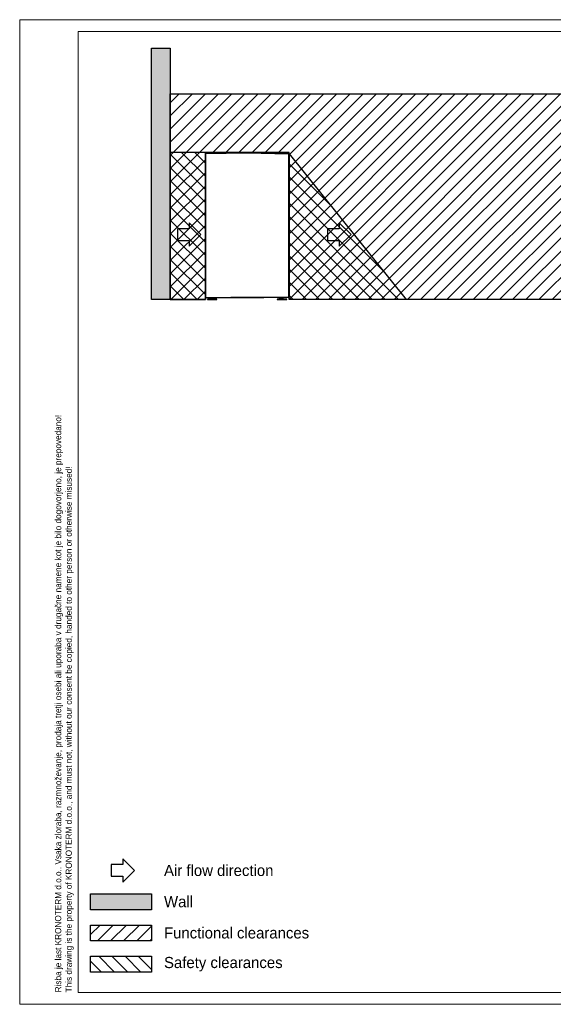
# Model space of a CAD drawing. Header units: millimetres. Extents: x 0 to 39025, y -31299 to 8400.
# Tile 129 of 256: x 0 to 4556, y -15649 to -7249. Entities that reach past the tile are written whole.
import ezdxf

# ---------------------------------------------------------------- set-up
doc = ezdxf.new("R2010")
doc.units = ezdxf.units.MM
for name, color, linetype in [('ANOTACIJE', 7, 'Continuous'), ('FORMAT', 7, 'Continuous'), ('ODMIKI funkcionalni', 253, 'Continuous'), ('ODMIKI varnostni', 252, 'Continuous'), ('SREDNJICE_IN_TOCKE', 252, 'Continuous')]:
    doc.layers.add(name, color=color, linetype=linetype)
doc.styles.add('SLDTEXTSTYLE0', font='Montserrat-Regular.ttf', dxfattribs={"bigfont": 'bigfont'})
doc.styles.add('SLDTEXTSTYLE2', font='arial.ttf', dxfattribs={"width": 0.948, "bigfont": 'bigfont'})
doc.styles.add('SLDTEXTSTYLE3', font='arial.ttf', dxfattribs={"width": 0.948})

# ---------------------------------------------------------------- blocks, each defined once
blk = doc.blocks.new('SW_NOTE_0_1')
at = {"layer": 'ANOTACIJE', "color": 0, "char_height": 2.64583, "attachment_point": 1, "rotation": 90}
for s, insert, style in [('Risba je last KRONOTERM d.o.o.. Vsaka zloraba, razmnoževanje, prodaja tretji osebi ali uporaba v drugačne namene kot je bilo dogovorjeno, je prepovedano!', (-3.41, 0), 'SLDTEXTSTYLE2'), ('This drawing is the property of KRONOTERM d.o.o., and must not, without our consent be copied, handed to other person or otherwise misused!', (1.12, 0), 'SLDTEXTSTYLE3')]:
    blk.add_mtext(s, dxfattribs=dict(at, insert=insert, style=style))
blk = doc.blocks.new('PUŠČICA')
at = {"ltscale": 10}
for p, q in [((0, 0), (-50, 50)), ((-50, 50), (-50, 25)), ((-100, 25), (-100, -25)), ((-50, 25), (-100, 25)), ((-50, -50), (0, 0)), ((-100, -25), (-50, -25)), ((-50, -25), (-50, -50))]:
    blk.add_line(p, q, dxfattribs=at)
blk = doc.blocks.new('*U64')
at = {"lineweight": 25}
for p, q in [((2, 558.3), (2, 17.6)), ((69.1, 12), (69.1, 2.5)), ((86.1, 12), (86.1, 2.5)), ((628.9, 14.3), (628.9, 2.5)), ((645.9, 14.3), (645.9, 2.5))]:
    blk.add_line(p, q, dxfattribs=at)
for points in [[(19.5, 0), (98.1, 0), (98.1, 2.5), (19.5, 2.5)], [(611.9, 0), (695.9, 0), (695.9, 2.5), (611.9, 2.5)]]:
    blk.add_lwpolyline(points, close=True, dxfattribs=at)
for points, knots in [([(2.9, 1247.8), (2.9, 1247.8), (2.3, 1247.7), (2.3, 1247.7), (2.3, 1247.7), (1.8, 1247.6), (1.8, 1247.6), (1.8, 1247.6), (1.3, 1247.3), (1.3, 1247.3), (1.3, 1247.3), (0.8, 1246.9), (0.8, 1246.9), (0.8, 1246.9), (0.5, 1246.5), (0.5, 1246.5), (0.5, 1246.5), (0.2, 1246), (0.2, 1246), (0.2, 1246), (0.1, 1245.4), (0.1, 1245.4), (0.1, 1245.4), (0, 1244.9), (0, 1244.9)], [0, 0, 0, 0, 1, 1, 1, 2, 2, 2, 3, 3, 3, 4, 4, 4, 5, 5, 5, 6, 6, 6, 7, 7, 7, 8, 8, 8, 8]), ([(2, 1242.6), (2, 1242.6), (1.3, 1242.7), (1.3, 1242.7), (1.3, 1242.7), (0.7, 1242.7), (0.7, 1242.7), (0.7, 1242.7), (0.3, 1242.8), (0.3, 1242.8), (0.3, 1242.8), (0, 1242.9), (0, 1242.9), (0, 1242.9), (0, 1243), (0, 1243), (0, 1243), (0.3, 1243.1), (0.3, 1243.1), (0.3, 1243.1), (0.8, 1243.2), (0.8, 1243.2), (0.8, 1243.2), (1.4, 1243.3), (1.4, 1243.3)], [0, 0, 0, 0, 1, 1, 1, 2, 2, 2, 3, 3, 3, 4, 4, 4, 5, 5, 5, 6, 6, 6, 7, 7, 7, 8, 8, 8, 8]), ([(2.9, 1246.8), (2.9, 1246.8), (2.5, 1246.8), (2.5, 1246.8), (2.5, 1246.8), (2.2, 1246.6), (2.2, 1246.6), (2.2, 1246.6), (1.8, 1246.5), (1.8, 1246.5), (1.8, 1246.5), (1.6, 1246.2), (1.6, 1246.2), (1.6, 1246.2), (1.3, 1245.9), (1.3, 1245.9), (1.3, 1245.9), (1.2, 1245.6), (1.2, 1245.6), (1.2, 1245.6), (1.1, 1245.3), (1.1, 1245.3), (1.1, 1245.3), (1, 1244.9), (1, 1244.9)], [0, 0, 0, 0, 1, 1, 1, 2, 2, 2, 3, 3, 3, 4, 4, 4, 5, 5, 5, 6, 6, 6, 7, 7, 7, 8, 8, 8, 8]), ([(2, 1242.6), (2, 1242.6), (1.7, 1242.7), (1.7, 1242.7), (1.7, 1242.7), (1.3, 1242.7), (1.3, 1242.7), (1.3, 1242.7), (1.1, 1242.8), (1.1, 1242.8), (1.1, 1242.8), (1, 1242.9), (1, 1242.9), (1, 1242.9), (1, 1243), (1, 1243), (1, 1243), (1.2, 1243.1), (1.2, 1243.1), (1.2, 1243.1), (1.4, 1243.2), (1.4, 1243.2), (1.4, 1243.2), (1.7, 1243.3), (1.7, 1243.3)], [0, 0, 0, 0, 1, 1, 1, 2, 2, 2, 3, 3, 3, 4, 4, 4, 5, 5, 5, 6, 6, 6, 7, 7, 7, 8, 8, 8, 8]), ([(1.1, 1244.8), (1.1, 1244.8), (1.2, 1245.2), (1.2, 1245.2), (1.2, 1245.2), (1.3, 1245.5), (1.3, 1245.5), (1.3, 1245.5), (1.4, 1245.8), (1.4, 1245.8), (1.4, 1245.8), (1.6, 1246.1), (1.6, 1246.1), (1.6, 1246.1), (1.9, 1246.3), (1.9, 1246.3), (1.9, 1246.3), (2.2, 1246.5), (2.2, 1246.5), (2.2, 1246.5), (2.5, 1246.6), (2.5, 1246.6), (2.5, 1246.6), (2.9, 1246.7), (2.9, 1246.7)], [0, 0, 0, 0, 1, 1, 1, 2, 2, 2, 3, 3, 3, 4, 4, 4, 5, 5, 5, 6, 6, 6, 7, 7, 7, 8, 8, 8, 8]), ([(1.6, 1244.6), (1.6, 1244.6), (1.7, 1244.4), (1.7, 1244.4), (1.7, 1244.4), (1.8, 1244), (1.8, 1244), (1.8, 1244), (1.9, 1243.3), (1.9, 1243.3), (1.9, 1243.3), (2, 1242.6), (2, 1242.6)], [0, 0, 0, 0, 1, 1, 1, 2, 2, 2, 3, 3, 3, 4, 4, 4, 4]), ([(1.7, 1243.6), (1.7, 1243.6), (1.7, 1243.5), (1.7, 1243.5), (1.7, 1243.5), (1.8, 1243.3), (1.8, 1243.3), (1.8, 1243.3), (1.9, 1243), (1.9, 1243), (1.9, 1243), (2, 1242.6), (2, 1242.6)], [0, 0, 0, 0, 1, 1, 1, 2, 2, 2, 3, 3, 3, 4, 4, 4, 4]), ([(2.1, 1244.8), (2.1, 1244.8), (2.1, 1245), (2.1, 1245), (2.1, 1245), (2.2, 1245.2), (2.2, 1245.2), (2.2, 1245.2), (2.3, 1245.3), (2.3, 1245.3), (2.3, 1245.3), (2.3, 1245.4), (2.3, 1245.4), (2.3, 1245.4), (2.5, 1245.5), (2.5, 1245.5), (2.5, 1245.5), (2.6, 1245.6), (2.6, 1245.6), (2.6, 1245.6), (2.8, 1245.6), (2.8, 1245.6), (2.8, 1245.6), (2.9, 1245.6), (2.9, 1245.6)], [0, 0, 0, 0, 1, 1, 1, 2, 2, 2, 3, 3, 3, 4, 4, 4, 5, 5, 5, 6, 6, 6, 7, 7, 7, 8, 8, 8, 8]), ([(2.9, 1247.8), (2.9, 1247.8), (2.9, 1247.7), (2.9, 1247.7), (2.9, 1247.7), (2.9, 1247.5), (2.9, 1247.5), (2.9, 1247.5), (2.9, 1247.2), (2.9, 1247.2), (2.9, 1247.2), (2.9, 1246.8), (2.9, 1246.8), (2.9, 1246.8), (2.9, 1246.3), (2.9, 1246.3), (2.9, 1246.3), (2.9, 1246), (2.9, 1246), (2.9, 1246), (2.9, 1245.8), (2.9, 1245.8), (2.9, 1245.8), (2.9, 1245.7), (2.9, 1245.7)], [0, 0, 0, 0, 1, 1, 1, 2, 2, 2, 3, 3, 3, 4, 4, 4, 5, 5, 5, 6, 6, 6, 7, 7, 7, 8, 8, 8, 8]), ([(68.2, 1246.3), (68.2, 1246.3), (68.2, 1246.5), (68.2, 1246.5), (68.2, 1246.5), (68.1, 1246.6), (68.1, 1246.6), (68.1, 1246.6), (68, 1246.8), (68, 1246.8), (68, 1246.8), (67.9, 1246.9), (67.9, 1246.9), (67.9, 1246.9), (67.8, 1247), (67.8, 1247), (67.8, 1247), (67.7, 1247), (67.7, 1247), (67.7, 1247), (67.5, 1247.1), (67.5, 1247.1), (67.5, 1247.1), (67.4, 1247.1), (67.4, 1247.1)], [0, 0, 0, 0, 1, 1, 1, 2, 2, 2, 3, 3, 3, 4, 4, 4, 5, 5, 5, 6, 6, 6, 7, 7, 7, 8, 8, 8, 8]), ([(69.2, 1246.5), (69.2, 1246.5), (69.1, 1246.8), (69.1, 1246.8), (69.1, 1246.8), (69, 1247.1), (69, 1247.1), (69, 1247.1), (69, 1247.1), (69, 1247.1)], [0, 0, 0, 0, 1, 1, 1, 2, 2, 2, 3, 3, 3, 3]), ([(74.2, 1246.5), (74.2, 1246.5), (74.2, 1246.8), (74.2, 1246.8), (74.2, 1246.8), (74.2, 1247), (74.2, 1247), (74.2, 1247), (74.2, 1247.2), (74.2, 1247.2), (74.2, 1247.2), (74.1, 1247.3), (74.1, 1247.3)], [0, 0, 0, 0, 1, 1, 1, 2, 2, 2, 3, 3, 3, 4, 4, 4, 4]), ([(356.5, 1253.4), (356.5, 1253.4), (356.5, 1253.5), (356.5, 1253.5), (356.5, 1253.5), (356.5, 1253.8), (356.5, 1253.8), (356.5, 1253.8), (356.5, 1254.1), (356.5, 1254.1), (356.5, 1254.1), (356.5, 1254.5), (356.5, 1254.5), (356.5, 1254.5), (356.5, 1254.9), (356.5, 1254.9), (356.5, 1254.9), (356.5, 1255.2), (356.5, 1255.2), (356.5, 1255.2), (356.5, 1255.5), (356.5, 1255.5), (356.5, 1255.5), (356.5, 1255.6), (356.5, 1255.6)], [0, 0, 0, 0, 1, 1, 1, 2, 2, 2, 3, 3, 3, 4, 4, 4, 5, 5, 5, 6, 6, 6, 7, 7, 7, 8, 8, 8, 8]), ([(356.5, 1253.4), (356.5, 1253.4), (356.5, 1253.4), (356.5, 1253.4), (356.5, 1253.4), (356.5, 1253.4), (356.5, 1253.4), (356.5, 1253.4), (356.5, 1253.3), (356.5, 1253.3), (356.5, 1253.3), (356.5, 1253.2), (356.5, 1253.2), (356.5, 1253.2), (356.5, 1253.1), (356.5, 1253.1), (356.5, 1253.1), (356.5, 1253), (356.5, 1253), (356.5, 1253), (356.5, 1252.8), (356.5, 1252.8), (356.5, 1252.8), (356.5, 1252.6), (356.5, 1252.6)], [0, 0, 0, 0, 1, 1, 1, 2, 2, 2, 3, 3, 3, 4, 4, 4, 5, 5, 5, 6, 6, 6, 7, 7, 7, 8, 8, 8, 8]), ([(357.4, 1250.4), (357.4, 1250.4), (357.4, 1250.8), (357.4, 1250.8), (357.4, 1250.8), (357.4, 1251.1), (357.4, 1251.1), (357.4, 1251.1), (357.4, 1251.5), (357.4, 1251.5), (357.4, 1251.5), (357.4, 1251.8), (357.4, 1251.8), (357.4, 1251.8), (357.4, 1252), (357.4, 1252), (357.4, 1252), (357.4, 1252.2), (357.4, 1252.2), (357.4, 1252.2), (357.4, 1252.3), (357.4, 1252.3), (357.4, 1252.3), (357.4, 1252.4), (357.4, 1252.4)], [0, 0, 0, 0, 1, 1, 1, 2, 2, 2, 3, 3, 3, 4, 4, 4, 5, 5, 5, 6, 6, 6, 7, 7, 7, 8, 8, 8, 8]), ([(357.5, 1255.6), (357.5, 1255.6), (357.5, 1255.6), (357.5, 1255.6), (357.5, 1255.6), (357.5, 1255.6), (357.5, 1255.6), (357.5, 1255.6), (357.5, 1255.6), (357.5, 1255.6), (357.5, 1255.6), (357.5, 1255.6), (357.5, 1255.6), (357.5, 1255.6), (357.5, 1255.6), (357.5, 1255.6), (357.5, 1255.6), (357.5, 1255.6), (357.5, 1255.6), (357.5, 1255.6), (357.5, 1255.6), (357.5, 1255.6), (357.5, 1255.6), (357.5, 1255.6), (357.5, 1255.6)], [0, 0, 0, 0, 1, 1, 1, 2, 2, 2, 3, 3, 3, 4, 4, 4, 5, 5, 5, 6, 6, 6, 7, 7, 7, 8, 8, 8, 8]), ([(357.5, 1254.6), (357.5, 1254.6), (357.5, 1254.6), (357.5, 1254.6), (357.5, 1254.6), (357.5, 1254.6), (357.5, 1254.6), (357.5, 1254.6), (357.5, 1254.6), (357.5, 1254.6), (357.5, 1254.6), (357.5, 1254.6), (357.5, 1254.6), (357.5, 1254.6), (357.5, 1254.6), (357.5, 1254.6)], [0, 0, 0, 0, 1, 1, 1, 2, 2, 2, 3, 3, 3, 4, 4, 4, 5, 5, 5, 5]), ([(357.6, 1252.4), (357.6, 1252.4), (357.6, 1252.3), (357.6, 1252.3), (357.6, 1252.3), (357.6, 1252.2), (357.6, 1252.2), (357.6, 1252.2), (357.6, 1252), (357.6, 1252), (357.6, 1252), (357.6, 1251.8), (357.6, 1251.8), (357.6, 1251.8), (357.6, 1251.5), (357.6, 1251.5), (357.6, 1251.5), (357.6, 1251.1), (357.6, 1251.1), (357.6, 1251.1), (357.6, 1250.8), (357.6, 1250.8), (357.6, 1250.8), (357.6, 1250.4), (357.6, 1250.4)], [0, 0, 0, 0, 1, 1, 1, 2, 2, 2, 3, 3, 3, 4, 4, 4, 5, 5, 5, 6, 6, 6, 7, 7, 7, 8, 8, 8, 8]), ([(358.5, 1255.6), (358.5, 1255.6), (358.5, 1255.5), (358.5, 1255.5), (358.5, 1255.5), (358.5, 1255.2), (358.5, 1255.2), (358.5, 1255.2), (358.5, 1254.9), (358.5, 1254.9), (358.5, 1254.9), (358.5, 1254.5), (358.5, 1254.5), (358.5, 1254.5), (358.5, 1254.1), (358.5, 1254.1), (358.5, 1254.1), (358.5, 1253.8), (358.5, 1253.8), (358.5, 1253.8), (358.5, 1253.5), (358.5, 1253.5), (358.5, 1253.5), (358.5, 1253.4), (358.5, 1253.4)], [0, 0, 0, 0, 1, 1, 1, 2, 2, 2, 3, 3, 3, 4, 4, 4, 5, 5, 5, 6, 6, 6, 7, 7, 7, 8, 8, 8, 8]), ([(358.5, 1252.6), (358.5, 1252.6), (358.5, 1252.8), (358.5, 1252.8), (358.5, 1252.8), (358.5, 1253), (358.5, 1253), (358.5, 1253), (358.5, 1253.1), (358.5, 1253.1), (358.5, 1253.1), (358.5, 1253.2), (358.5, 1253.2), (358.5, 1253.2), (358.5, 1253.3), (358.5, 1253.3), (358.5, 1253.3), (358.5, 1253.4), (358.5, 1253.4), (358.5, 1253.4), (358.5, 1253.4), (358.5, 1253.4), (358.5, 1253.4), (358.5, 1253.4), (358.5, 1253.4)], [0, 0, 0, 0, 1, 1, 1, 2, 2, 2, 3, 3, 3, 4, 4, 4, 5, 5, 5, 6, 6, 6, 7, 7, 7, 8, 8, 8, 8]), ([(640.9, 1247.3), (640.9, 1247.3), (640.8, 1247.2), (640.8, 1247.2), (640.8, 1247.2), (640.8, 1247), (640.8, 1247), (640.8, 1247), (640.8, 1246.8), (640.8, 1246.8), (640.8, 1246.8), (640.8, 1246.5), (640.8, 1246.5)], [0, 0, 0, 0, 1, 1, 1, 2, 2, 2, 3, 3, 3, 4, 4, 4, 4]), ([(645.8, 1246.5), (645.8, 1246.5), (645.9, 1246.8), (645.9, 1246.8), (645.9, 1246.8), (646, 1247.1), (646, 1247.1), (646, 1247.1), (646, 1247.1), (646, 1247.1)], [0, 0, 0, 0, 1, 1, 1, 2, 2, 2, 3, 3, 3, 3]), ([(646.8, 1246.3), (646.8, 1246.3), (646.8, 1246.5), (646.8, 1246.5), (646.8, 1246.5), (646.9, 1246.6), (646.9, 1246.6), (646.9, 1246.6), (647, 1246.8), (647, 1246.8), (647, 1246.8), (647.1, 1246.9), (647.1, 1246.9), (647.1, 1246.9), (647.2, 1247), (647.2, 1247), (647.2, 1247), (647.3, 1247), (647.3, 1247), (647.3, 1247), (647.5, 1247.1), (647.5, 1247.1), (647.5, 1247.1), (647.6, 1247.1), (647.6, 1247.1)], [0, 0, 0, 0, 1, 1, 1, 2, 2, 2, 3, 3, 3, 4, 4, 4, 5, 5, 5, 6, 6, 6, 7, 7, 7, 8, 8, 8, 8]), ([(712.1, 1245.7), (712.1, 1245.7), (712.1, 1245.8), (712.1, 1245.8), (712.1, 1245.8), (712.1, 1246), (712.1, 1246), (712.1, 1246), (712.1, 1246.3), (712.1, 1246.3), (712.1, 1246.3), (712.1, 1246.8), (712.1, 1246.8), (712.1, 1246.8), (712.1, 1247.2), (712.1, 1247.2), (712.1, 1247.2), (712.1, 1247.5), (712.1, 1247.5), (712.1, 1247.5), (712.1, 1247.7), (712.1, 1247.7), (712.1, 1247.7), (712.1, 1247.8), (712.1, 1247.8)], [0, 0, 0, 0, 1, 1, 1, 2, 2, 2, 3, 3, 3, 4, 4, 4, 5, 5, 5, 6, 6, 6, 7, 7, 7, 8, 8, 8, 8]), ([(712.1, 1247.8), (712.1, 1247.8), (712.1, 1247.8), (712.1, 1247.8), (712.1, 1247.8), (712.1, 1247.8), (712.1, 1247.8)], [0, 0, 0, 0, 1, 1, 1, 2, 2, 2, 2]), ([(712.1, 1247.8), (712.1, 1247.8), (712.7, 1247.7), (712.7, 1247.7), (712.7, 1247.7), (713.2, 1247.6), (713.2, 1247.6), (713.2, 1247.6), (713.7, 1247.3), (713.7, 1247.3), (713.7, 1247.3), (714.1, 1246.9), (714.1, 1246.9), (714.1, 1246.9), (714.5, 1246.5), (714.5, 1246.5), (714.5, 1246.5), (714.8, 1246), (714.8, 1246), (714.8, 1246), (714.9, 1245.4), (714.9, 1245.4), (714.9, 1245.4), (715, 1244.9), (715, 1244.9)], [0, 0, 0, 0, 1, 1, 1, 2, 2, 2, 3, 3, 3, 4, 4, 4, 5, 5, 5, 6, 6, 6, 7, 7, 7, 8, 8, 8, 8]), ([(712.1, 1246.8), (712.1, 1246.8), (712.5, 1246.8), (712.5, 1246.8), (712.5, 1246.8), (712.8, 1246.6), (712.8, 1246.6), (712.8, 1246.6), (713.2, 1246.5), (713.2, 1246.5), (713.2, 1246.5), (713.4, 1246.2), (713.4, 1246.2), (713.4, 1246.2), (713.7, 1245.9), (713.7, 1245.9), (713.7, 1245.9), (713.8, 1245.6), (713.8, 1245.6), (713.8, 1245.6), (713.9, 1245.3), (713.9, 1245.3), (713.9, 1245.3), (714, 1244.9), (714, 1244.9)], [0, 0, 0, 0, 1, 1, 1, 2, 2, 2, 3, 3, 3, 4, 4, 4, 5, 5, 5, 6, 6, 6, 7, 7, 7, 8, 8, 8, 8]), ([(712.1, 1246.7), (712.1, 1246.7), (712.5, 1246.6), (712.5, 1246.6), (712.5, 1246.6), (712.8, 1246.5), (712.8, 1246.5), (712.8, 1246.5), (713.1, 1246.3), (713.1, 1246.3), (713.1, 1246.3), (713.4, 1246.1), (713.4, 1246.1), (713.4, 1246.1), (713.6, 1245.8), (713.6, 1245.8), (713.6, 1245.8), (713.7, 1245.5), (713.7, 1245.5), (713.7, 1245.5), (713.8, 1245.2), (713.8, 1245.2), (713.8, 1245.2), (713.9, 1244.8), (713.9, 1244.8)], [0, 0, 0, 0, 1, 1, 1, 2, 2, 2, 3, 3, 3, 4, 4, 4, 5, 5, 5, 6, 6, 6, 7, 7, 7, 8, 8, 8, 8]), ([(712.1, 1245.6), (712.1, 1245.6), (712.2, 1245.6), (712.2, 1245.6), (712.2, 1245.6), (712.4, 1245.6), (712.4, 1245.6), (712.4, 1245.6), (712.5, 1245.5), (712.5, 1245.5), (712.5, 1245.5), (712.7, 1245.4), (712.7, 1245.4), (712.7, 1245.4), (712.7, 1245.3), (712.7, 1245.3), (712.7, 1245.3), (712.8, 1245.2), (712.8, 1245.2), (712.8, 1245.2), (712.9, 1245), (712.9, 1245), (712.9, 1245), (712.9, 1244.8), (712.9, 1244.8)], [0, 0, 0, 0, 1, 1, 1, 2, 2, 2, 3, 3, 3, 4, 4, 4, 5, 5, 5, 6, 6, 6, 7, 7, 7, 8, 8, 8, 8]), ([(713, 1242.6), (713, 1242.6), (713.1, 1243.3), (713.1, 1243.3), (713.1, 1243.3), (713.2, 1244), (713.2, 1244), (713.2, 1244), (713.3, 1244.4), (713.3, 1244.4), (713.3, 1244.4), (713.4, 1244.6), (713.4, 1244.6)], [0, 0, 0, 0, 1, 1, 1, 2, 2, 2, 3, 3, 3, 4, 4, 4, 4]), ([(713, 1242.6), (713, 1242.6), (713.1, 1243), (713.1, 1243), (713.1, 1243), (713.2, 1243.3), (713.2, 1243.3), (713.2, 1243.3), (713.3, 1243.5), (713.3, 1243.5), (713.3, 1243.5), (713.3, 1243.6), (713.3, 1243.6)], [0, 0, 0, 0, 1, 1, 1, 2, 2, 2, 3, 3, 3, 4, 4, 4, 4]), ([(713.6, 1243.3), (713.6, 1243.3), (714.2, 1243.2), (714.2, 1243.2), (714.2, 1243.2), (714.7, 1243.1), (714.7, 1243.1), (714.7, 1243.1), (715, 1243), (715, 1243), (715, 1243), (715, 1242.9), (715, 1242.9), (715, 1242.9), (714.7, 1242.8), (714.7, 1242.8), (714.7, 1242.8), (714.3, 1242.7), (714.3, 1242.7), (714.3, 1242.7), (713.7, 1242.7), (713.7, 1242.7), (713.7, 1242.7), (713, 1242.6), (713, 1242.6)], [0, 0, 0, 0, 1, 1, 1, 2, 2, 2, 3, 3, 3, 4, 4, 4, 5, 5, 5, 6, 6, 6, 7, 7, 7, 8, 8, 8, 8]), ([(713.3, 1243.3), (713.3, 1243.3), (713.6, 1243.2), (713.6, 1243.2), (713.6, 1243.2), (713.8, 1243.1), (713.8, 1243.1), (713.8, 1243.1), (714, 1243), (714, 1243), (714, 1243), (714, 1242.9), (714, 1242.9), (714, 1242.9), (713.9, 1242.8), (713.9, 1242.8), (713.9, 1242.8), (713.6, 1242.7), (713.6, 1242.7), (713.6, 1242.7), (713.3, 1242.7), (713.3, 1242.7), (713.3, 1242.7), (713, 1242.6), (713, 1242.6)], [0, 0, 0, 0, 1, 1, 1, 2, 2, 2, 3, 3, 3, 4, 4, 4, 5, 5, 5, 6, 6, 6, 7, 7, 7, 8, 8, 8, 8]), ([(0, 86.9), (0, 86.9), (0, 86.9), (0, 86.9), (0, 86.9), (0, 86.9), (0, 86.9)], [0, 0, 0, 0, 1, 1, 1, 2, 2, 2, 2]), ([(0, 17.6), (0, 17.6), (0, 17.6), (0, 17.6), (0, 17.6), (0, 17.6), (0, 17.6)], [0, 0, 0, 0, 1, 1, 1, 2, 2, 2, 2]), ([(0.2, 17.6), (0.2, 17.6), (0.3, 17.4), (0.3, 17.4), (0.3, 17.4), (0.6, 17.1), (0.6, 17.1), (0.6, 17.1), (0.9, 16.9), (0.9, 16.9), (0.9, 16.9), (1.2, 16.7), (1.2, 16.7), (1.2, 16.7), (1.6, 16.6), (1.6, 16.6), (1.6, 16.6), (2, 16.5), (2, 16.5)], [0, 0, 0, 0, 1, 1, 1, 2, 2, 2, 3, 3, 3, 4, 4, 4, 5, 5, 5, 6, 6, 6, 6]), ([(1.7, 17.6), (1.7, 17.6), (1.6, 17.6), (1.6, 17.6), (1.6, 17.6), (1.5, 17.6), (1.5, 17.6), (1.5, 17.6), (1.4, 17.6), (1.4, 17.6), (1.4, 17.6), (1.3, 17.6), (1.3, 17.6), (1.3, 17.6), (1.3, 17.6), (1.3, 17.6), (1.3, 17.6), (1.2, 17.6), (1.2, 17.6), (1.2, 17.6), (1.1, 17.6), (1.1, 17.6), (1.1, 17.6), (1.1, 17.6), (1.1, 17.6)], [0, 0, 0, 0, 1, 1, 1, 2, 2, 2, 3, 3, 3, 4, 4, 4, 5, 5, 5, 6, 6, 6, 7, 7, 7, 8, 8, 8, 8]), ([(1.7, 17.6), (1.7, 17.6), (1.8, 17.6), (1.8, 17.6), (1.8, 17.6), (2, 17.6), (2, 17.6)], [0, 0, 0, 0, 1, 1, 1, 2, 2, 2, 2]), ([(68.1, 12), (68.1, 12), (68.3, 12), (68.3, 12), (68.3, 12), (68.8, 12), (68.8, 12), (68.8, 12), (69.7, 12), (69.7, 12), (69.7, 12), (70.9, 12), (70.9, 12), (70.9, 12), (72.3, 12), (72.3, 12), (72.3, 12), (74, 12), (74, 12), (74, 12), (75.7, 12), (75.7, 12), (75.7, 12), (77.6, 12), (77.6, 12), (77.6, 12), (79.5, 12), (79.5, 12), (79.5, 12), (81.2, 12), (81.2, 12), (81.2, 12), (82.9, 12), (82.9, 12), (82.9, 12), (84.3, 12), (84.3, 12), (84.3, 12), (85.5, 12), (85.5, 12), (85.5, 12), (86.4, 12), (86.4, 12), (86.4, 12), (86.9, 12), (86.9, 12), (86.9, 12), (87.1, 12), (87.1, 12)], [0, 0, 0, 0, 1, 1, 1, 2, 2, 2, 3, 3, 3, 4, 4, 4, 5, 5, 5, 6, 6, 6, 7, 7, 7, 8, 8, 8, 9, 9, 9, 10, 10, 10, 11, 11, 11, 12, 12, 12, 13, 13, 13, 14, 14, 14, 15, 15, 15, 16, 16, 16, 16]), ([(256.2, 16.5), (256.2, 16.5), (256.3, 16.5), (256.3, 16.5), (256.3, 16.5), (256.9, 16.5), (256.9, 16.5), (256.9, 16.5), (257.8, 16.5), (257.8, 16.5), (257.8, 16.5), (259, 16.5), (259, 16.5), (259, 16.5), (260.5, 16.5), (260.5, 16.5), (260.5, 16.5), (262.2, 16.5), (262.2, 16.5), (262.2, 16.5), (264.2, 16.5), (264.2, 16.5), (264.2, 16.5), (266.3, 16.5), (266.3, 16.5), (266.3, 16.5), (268.6, 16.5), (268.6, 16.5), (268.6, 16.5), (270.9, 16.5), (270.9, 16.5), (270.9, 16.5), (273.2, 16.5), (273.2, 16.5), (273.2, 16.5), (275.5, 16.5), (275.5, 16.5), (275.5, 16.5), (277.6, 16.5), (277.6, 16.5), (277.6, 16.5), (279.5, 16.5), (279.5, 16.5)], [0, 0, 0, 0, 1, 1, 1, 2, 2, 2, 3, 3, 3, 4, 4, 4, 5, 5, 5, 6, 6, 6, 7, 7, 7, 8, 8, 8, 9, 9, 9, 10, 10, 10, 11, 11, 11, 12, 12, 12, 13, 13, 13, 14, 14, 14, 14]), ([(262.3, 16.5), (262.3, 16.5), (262.2, 16.5), (262.2, 16.5), (262.2, 16.5), (260.5, 16.5), (260.5, 16.5), (260.5, 16.5), (259, 16.5), (259, 16.5), (259, 16.5), (257.8, 16.5), (257.8, 16.5), (257.8, 16.5), (256.9, 16.5), (256.9, 16.5), (256.9, 16.5), (256.3, 16.5), (256.3, 16.5), (256.3, 16.5), (256.2, 16.5), (256.2, 16.5)], [0, 0, 0, 0, 1, 1, 1, 2, 2, 2, 3, 3, 3, 4, 4, 4, 5, 5, 5, 6, 6, 6, 7, 7, 7, 7]), ([(627.9, 14.3), (627.9, 14.3), (628.1, 14.3), (628.1, 14.3), (628.1, 14.3), (628.6, 14.3), (628.6, 14.3), (628.6, 14.3), (629.5, 14.3), (629.5, 14.3), (629.5, 14.3), (630.7, 14.3), (630.7, 14.3), (630.7, 14.3), (632.1, 14.3), (632.1, 14.3), (632.1, 14.3), (633.8, 14.3), (633.8, 14.3), (633.8, 14.3), (635.5, 14.3), (635.5, 14.3), (635.5, 14.3), (637.4, 14.3), (637.4, 14.3), (637.4, 14.3), (639.3, 14.3), (639.3, 14.3), (639.3, 14.3), (641, 14.3), (641, 14.3), (641, 14.3), (642.7, 14.3), (642.7, 14.3), (642.7, 14.3), (644.1, 14.3), (644.1, 14.3), (644.1, 14.3), (645.3, 14.3), (645.3, 14.3), (645.3, 14.3), (646.2, 14.3), (646.2, 14.3), (646.2, 14.3), (646.7, 14.3), (646.7, 14.3), (646.7, 14.3), (646.9, 14.3), (646.9, 14.3)], [0, 0, 0, 0, 1, 1, 1, 2, 2, 2, 3, 3, 3, 4, 4, 4, 5, 5, 5, 6, 6, 6, 7, 7, 7, 8, 8, 8, 9, 9, 9, 10, 10, 10, 11, 11, 11, 12, 12, 12, 13, 13, 13, 14, 14, 14, 15, 15, 15, 16, 16, 16, 16]), ([(713, 17.6), (713, 17.6), (713.7, 17.6), (713.7, 17.6), (713.7, 17.6), (714.3, 17.6), (714.3, 17.6), (714.3, 17.6), (714.7, 17.6), (714.7, 17.6), (714.7, 17.6), (715, 17.6), (715, 17.6), (715, 17.6), (715, 17.6), (715, 17.6)], [0, 0, 0, 0, 1, 1, 1, 2, 2, 2, 3, 3, 3, 4, 4, 4, 5, 5, 5, 5]), ([(713, 16.5), (713, 16.5), (713, 16.6), (713, 16.6), (713, 16.6), (713, 16.9), (713, 16.9), (713, 16.9), (713, 17.2), (713, 17.2), (713, 17.2), (713, 17.6), (713, 17.6)], [0, 0, 0, 0, 1, 1, 1, 2, 2, 2, 3, 3, 3, 4, 4, 4, 4]), ([(714.8, 17.6), (714.8, 17.6), (714.7, 17.4), (714.7, 17.4), (714.7, 17.4), (714.4, 17.1), (714.4, 17.1), (714.4, 17.1), (714.1, 16.9), (714.1, 16.9), (714.1, 16.9), (713.8, 16.7), (713.8, 16.7), (713.8, 16.7), (713.4, 16.6), (713.4, 16.6), (713.4, 16.6), (713, 16.5), (713, 16.5)], [0, 0, 0, 0, 1, 1, 1, 2, 2, 2, 3, 3, 3, 4, 4, 4, 5, 5, 5, 6, 6, 6, 6]), ([(713.3, 17.6), (713.3, 17.6), (713.2, 17.6), (713.2, 17.6), (713.2, 17.6), (713, 17.6), (713, 17.6)], [0, 0, 0, 0, 1, 1, 1, 2, 2, 2, 2])]:
    blk.add_open_spline(points, degree=3, knots=knots, dxfattribs=at)
for points in [[(0, 1244.9), (0, 1244.9), (1, 1244.9), (1, 1244.9)], [(0, 1244.9), (0, 1244.9), (0, 1243), (0, 1243)], [(0, 558.3), (0, 558.3), (0, 1243), (0, 1243)], [(1, 1244.9), (1, 1244.9), (1, 1243.2), (1, 1243.2)], [(2.1, 1244.8), (2.1, 1244.8), (1.1, 1244.8), (1.1, 1244.8)], [(1.1, 1243.2), (1.1, 1243.2), (1.1, 1244.8), (1.1, 1244.8)], [(1.6, 1244.6), (1.6, 1244.6), (1.4, 1244.6), (1.4, 1244.6)], [(1.4, 1244.6), (1.4, 1244.6), (1.4, 1243.6), (1.4, 1243.6)], [(1.4, 1243.6), (1.4, 1243.6), (1.7, 1243.6), (1.7, 1243.6)], [(1.4, 1243.3), (1.4, 1243.3), (1.7, 1243.3), (1.7, 1243.3)], [(1.4, 1243.3), (1.4, 1243.3), (1.8, 1243.3), (1.8, 1243.3)], [(1.6, 1244.6), (1.6, 1244.6), (357.4, 1252.4), (357.4, 1252.4)], [(1.6, 1244.6), (1.6, 1244.6), (1.7, 1243.6), (1.7, 1243.6)], [(1.7, 1243.3), (1.7, 1243.3), (1.8, 1243.3), (1.8, 1243.3)], [(1.7, 1243.3), (1.7, 1243.3), (1.7, 1242.6), (1.7, 1242.6)], [(357.4, 1250.4), (357.4, 1250.4), (2, 1242.6), (2, 1242.6)], [(2, 558.3), (2, 558.3), (2, 1242.6), (2, 1242.6)], [(2.1, 1244.8), (2.1, 1244.8), (2.1, 1244.6), (2.1, 1244.6)], [(356.5, 1255.6), (356.5, 1255.6), (2.9, 1247.8), (2.9, 1247.8)], [(356.5, 1253.4), (356.5, 1253.4), (2.9, 1245.7), (2.9, 1245.7)], [(2.9, 1247.8), (2.9, 1247.8), (2.9, 1246.8), (2.9, 1246.8)], [(2.9, 1247.8), (2.9, 1247.8), (2.9, 1247.8), (2.9, 1247.8)], [(2.9, 1246.8), (2.9, 1246.8), (2.9, 1247.8), (2.9, 1247.8)], [(2.9, 1246.8), (2.9, 1246.8), (2.9, 1246.8), (2.9, 1246.8)], [(2.9, 1246.8), (2.9, 1246.8), (2.9, 1246.8), (2.9, 1246.8)], [(2.9, 1245.6), (2.9, 1245.6), (2.9, 1246.7), (2.9, 1246.7)], [(2.9, 1246.7), (2.9, 1246.7), (2.9, 1246.7), (2.9, 1246.7)], [(24.4, 1246.1), (24.4, 1246.1), (2.9, 1245.6), (2.9, 1245.6)], [(67.4, 1247.1), (67.4, 1247.1), (24.4, 1246.1), (24.4, 1246.1)], [(24.4, 1246.1), (24.4, 1246.1), (24.4, 1246.2), (24.4, 1246.2)], [(67.4, 1247.1), (67.4, 1247.1), (67.4, 1247.1), (67.4, 1247.1)], [(69.2, 1246.5), (69.2, 1246.5), (68.2, 1246.3), (68.2, 1246.3)], [(68.2, 1246), (68.2, 1246), (68.2, 1246.3), (68.2, 1246.3)], [(69.2, 1246.1), (69.2, 1246.1), (69.2, 1246.5), (69.2, 1246.5)], [(356.5, 1252.6), (356.5, 1252.6), (74.2, 1246.5), (74.2, 1246.5)], [(74.3, 1246.2), (74.3, 1246.2), (74.2, 1246.5), (74.2, 1246.5)], [(357.5, 1255.6), (357.5, 1255.6), (356.5, 1255.6), (356.5, 1255.6)], [(357.5, 1254.6), (357.5, 1254.6), (356.5, 1254.6), (356.5, 1254.6)], [(356.5, 1252.6), (356.5, 1252.6), (356.5, 1252.4), (356.5, 1252.4)], [(357.4, 1250.9), (357.4, 1250.9), (357.6, 1250.9), (357.6, 1250.9)], [(357.6, 1250.4), (357.6, 1250.4), (357.4, 1250.4), (357.4, 1250.4)], [(357.5, 1254.6), (357.5, 1254.6), (357.5, 1255.6), (357.5, 1255.6)], [(358.5, 1255.6), (358.5, 1255.6), (357.5, 1255.6), (357.5, 1255.6)], [(357.5, 1255.6), (357.5, 1255.6), (357.5, 1254.6), (357.5, 1254.6)], [(358.5, 1254.6), (358.5, 1254.6), (357.5, 1254.6), (357.5, 1254.6)], [(357.6, 1252.4), (357.6, 1252.4), (713.4, 1244.6), (713.4, 1244.6)], [(357.6, 1250.4), (357.6, 1250.4), (713, 1242.6), (713, 1242.6)], [(712.1, 1247.8), (712.1, 1247.8), (358.5, 1255.6), (358.5, 1255.6)], [(712.1, 1245.7), (712.1, 1245.7), (358.5, 1253.4), (358.5, 1253.4)], [(640.8, 1246.5), (640.8, 1246.5), (358.5, 1252.6), (358.5, 1252.6)], [(358.5, 1252.4), (358.5, 1252.4), (358.5, 1252.6), (358.5, 1252.6)], [(640.8, 1246.5), (640.8, 1246.5), (640.7, 1246.2), (640.7, 1246.2)], [(645.8, 1246.5), (645.8, 1246.5), (646.8, 1246.3), (646.8, 1246.3)], [(645.8, 1246.1), (645.8, 1246.1), (645.8, 1246.5), (645.8, 1246.5)], [(646.8, 1246), (646.8, 1246), (646.8, 1246.3), (646.8, 1246.3)], [(647.6, 1247.1), (647.6, 1247.1), (647.6, 1247.1), (647.6, 1247.1)], [(647.6, 1247.1), (647.6, 1247.1), (690.5, 1246.1), (690.5, 1246.1)], [(690.5, 1246.1), (690.5, 1246.1), (690.5, 1246.2), (690.5, 1246.2)], [(690.5, 1246.1), (690.5, 1246.1), (712.1, 1245.6), (712.1, 1245.6)], [(712.1, 1247.8), (712.1, 1247.8), (712.1, 1246.8), (712.1, 1246.8)], [(712.1, 1246.8), (712.1, 1246.8), (712.1, 1246.8), (712.1, 1246.8)], [(712.1, 1245.6), (712.1, 1245.6), (712.1, 1246.7), (712.1, 1246.7)], [(712.1, 1246.7), (712.1, 1246.7), (712.1, 1246.7), (712.1, 1246.7)], [(712.9, 1244.8), (712.9, 1244.8), (713.9, 1244.8), (713.9, 1244.8)], [(712.9, 1244.6), (712.9, 1244.6), (712.9, 1244.8), (712.9, 1244.8)], [(713, 17.6), (713, 17.6), (713, 1242.6), (713, 1242.6)], [(713.3, 1243.3), (713.3, 1243.3), (713.2, 1243.3), (713.2, 1243.3)], [(713.6, 1243.3), (713.6, 1243.3), (713.2, 1243.3), (713.2, 1243.3)], [(713.4, 1244.6), (713.4, 1244.6), (713.3, 1243.6), (713.3, 1243.6)], [(713.3, 1243.6), (713.3, 1243.6), (713.6, 1243.6), (713.6, 1243.6)], [(713.6, 1243.3), (713.6, 1243.3), (713.3, 1243.3), (713.3, 1243.3)], [(713.3, 1243.3), (713.3, 1243.3), (713.3, 1242.6), (713.3, 1242.6)], [(713.4, 1244.6), (713.4, 1244.6), (713.6, 1244.6), (713.6, 1244.6)], [(713.6, 1243.6), (713.6, 1243.6), (713.6, 1244.6), (713.6, 1244.6)], [(713.9, 1244.8), (713.9, 1244.8), (713.9, 1243.2), (713.9, 1243.2)], [(714, 1244.9), (714, 1244.9), (715, 1244.9), (715, 1244.9)], [(714, 1244.9), (714, 1244.9), (714, 1243.2), (714, 1243.2)], [(715, 1244.9), (715, 1244.9), (715, 1243), (715, 1243)], [(715, 1243), (715, 1243), (715, 17.6), (715, 17.6)], [(0, 86.9), (0, 86.9), (0, 558.3), (0, 558.3)], [(0, 86.9), (0, 86.9), (0, 87.2), (0, 87.2)], [(0, 86.9), (0, 86.9), (0, 18.6), (0, 18.6)], [(715, 152.3), (715, 152.3), (715, 18.6), (715, 18.6)], [(0, 17.6), (0, 17.6), (0, 18.6), (0, 18.6)], [(1.1, 17.6), (1.1, 17.6), (0, 17.6), (0, 17.6)], [(1.7, 17.6), (1.7, 17.6), (498.4, 17.6), (498.4, 17.6)], [(2, 16.5), (2, 16.5), (2, 17.6), (2, 17.6)], [(2, 17.6), (2, 17.6), (2, 17.6), (2, 17.6)], [(2, 16.5), (2, 16.5), (2.6, 16.5), (2.6, 16.5)], [(2, 16.5), (2, 16.5), (498.4, 16.5), (498.4, 16.5)], [(68.1, 12), (68.1, 12), (68.1, 16.6), (68.1, 16.6)], [(87.1, 16.5), (87.1, 16.5), (87.1, 12), (87.1, 12)], [(713, 17.6), (713, 17.6), (216.6, 17.6), (216.6, 17.6)], [(713, 16.5), (713, 16.5), (216.6, 16.5), (216.6, 16.5)], [(222.4, 16.5), (222.4, 16.5), (219.9, 16.5), (219.9, 16.5)], [(650.8, 16.5), (650.8, 16.5), (222.4, 16.5), (222.4, 16.5)], [(534.9, 16.5), (534.9, 16.5), (534.9, 15.5), (534.9, 15.5)], [(534.9, 15.5), (534.9, 15.5), (535.9, 15.5), (535.9, 15.5)], [(535.9, 15.5), (535.9, 15.5), (535.9, 16.5), (535.9, 16.5)], [(627.9, 14.3), (627.9, 14.3), (627.9, 16.5), (627.9, 16.5)], [(646.9, 16.5), (646.9, 16.5), (646.9, 14.3), (646.9, 14.3)], [(657, 16.5), (657, 16.5), (657.7, 16.5), (657.7, 16.5)], [(657.7, 16.5), (657.7, 16.5), (665.7, 16.5), (665.7, 16.5)], [(712.4, 16.5), (712.4, 16.5), (665.7, 16.5), (665.7, 16.5)], [(713, 16.5), (713, 16.5), (712.4, 16.5), (712.4, 16.5)]]:
    blk.add_open_spline(points, degree=3, dxfattribs=at)

msp = doc.modelspace()

# ---------------------------------------------------------------- hatches: boundary and pattern name
at = {"layer": 'ODMIKI funkcionalni'}
h = msp.add_hatch(dxfattribs=at)
h.set_pattern_fill('ANSI31', color=256, scale=25)
h.set_pattern_definition([(45, (-945.19, -18719.98), (-56.1266, 56.1266), [])])
h.paths.add_polyline_path([(1585.5, -8381.4), (1585.5, -9637), (1285.5, -9637), (1285.5, -7881.4), (5300.5, -7881.4), (5300.5, -9637), (2300.5, -9637), (2300.5, -8381.4)])
h = msp.add_hatch(dxfattribs=at)
h.set_pattern_fill('ANSI31', color=256, scale=25)
h.set_pattern_definition([(45, (38433.06, -13484.26), (-56.1266, 56.1266), [])])
h.paths.add_polyline_path([(1125.8, -14972.9), (605.6, -14972.9), (605.6, -15108.5), (1125.8, -15108.5)])
at = {"layer": 'ODMIKI varnostni'}
h = msp.add_hatch(dxfattribs=at)
h.set_pattern_fill('ANSI31', color=256, scale=25, angle=90)
h.set_pattern_definition([(135, (0, -3070.55), (-56.1266, -56.1266), [])])
h.paths.add_polyline_path([(1585.5, -8381.4), (1285.5, -8381.4), (1285.5, -9637), (1585.5, -9637)])
h = msp.add_hatch(dxfattribs=at)
h.set_pattern_fill('ANSI31', color=256, scale=25, angle=90)
h.set_pattern_definition([(135, (-2543.28, -17891.155), (-56.1266, -56.1266), [])])
h.paths.add_polyline_path([(2300.5, -9637), (2300.5, -8394), (3300.5, -9637)])
h = msp.add_hatch(dxfattribs=at)
h.set_pattern_fill('ANSI31', color=256, scale=25, angle=90)
h.set_pattern_definition([(135, (38433.06, -13484.26), (-56.1266, -56.1266), [])])
h.paths.add_polyline_path([(1125.8, -15239.3), (605.6, -15239.3), (605.6, -15375), (1125.8, -15375)])
at = {"layer": 'SREDNJICE_IN_TOCKE'}
h = msp.add_hatch(color=256, dxfattribs=at)
h.dxf.hatch_style = 1
h.paths.add_polyline_path([(1125.9, -7493.4), (1125.9, -9637), (1285.5, -9637), (1285.5, -7493.4)])
h = msp.add_hatch(color=256, dxfattribs=at)
h.dxf.hatch_style = 1
h.paths.add_polyline_path([(1125.8, -14706.5), (605.6, -14706.5), (605.6, -14842.1), (1125.8, -14842.1)])

# ---------------------------------------------------------------- linework, layer by layer
at = {"layer": 'FORMAT', "color": 7, "linetype": 'Continuous', "lineweight": 18, "ltscale": 27}
for p, q in [((0, -15649.4), (0, -7249.4)), ((0, -7249.4), (18568, -7249.4)), ((500, -15549.4), (500, -7349.4)), ((500, -7349.4), (18468, -7349.4)), ((500, -15549.4), (18468, -15549.4)), ((0, -15649.4), (18568, -15649.4))]:
    msp.add_line(p, q, dxfattribs=at)
at = {"layer": 'ODMIKI funkcionalni'}
for points in [[(1585.5, -8381.4), (1585.5, -9637), (1285.5, -9637), (1285.5, -7881.4), (5300.5, -7881.4), (5300.5, -9637), (2300.5, -9637), (2300.5, -8381.4)], [(605.6, -14972.9), (1125.8, -14972.9), (1125.8, -15108.5), (605.6, -15108.5)]]:
    msp.add_lwpolyline(points, close=True, dxfattribs=at)
at = {"layer": 'ODMIKI varnostni'}
for points in [[(1585.5, -8381.4), (1285.5, -8381.4), (1285.5, -9637), (1585.5, -9637)], [(2300.5, -9637), (2300.5, -8394), (3300.5, -9637)], [(605.6, -15239.3), (1125.8, -15239.3), (1125.8, -15375), (605.6, -15375)]]:
    msp.add_lwpolyline(points, close=True, dxfattribs=at)
at = {"layer": 'SREDNJICE_IN_TOCKE'}
for points in [[(1125.9, -9637), (1125.9, -7493.4), (1285.5, -7493.4), (1285.5, -9637)], [(605.6, -14706.5), (1125.8, -14706.5), (1125.8, -14842.1), (605.6, -14842.1)]]:
    msp.add_lwpolyline(points, close=True, dxfattribs=at)

# ---------------------------------------------------------------- block references
msp.add_blockref('*U64', (1585.5, -9637))
at = {"layer": 'ANOTACIJE', "xscale": 2, "yscale": 2, "zscale": 2}
for p in [(1548.1, -9082.7), (2829.1, -9082.7), (981.2, -14507.1)]:
    msp.add_blockref('PUŠČICA', p, dxfattribs=at)
at = {"layer": 'FORMAT', "xscale": 20, "yscale": 20, "zscale": 20}
msp.add_blockref('SW_NOTE_0_1', (370, -15547.6), dxfattribs=at)

# ---------------------------------------------------------------- texts
at = {"layer": 'ANOTACIJE', "color": 7, "char_height": 95.25, "attachment_point": 4, "style": 'SLDTEXTSTYLE0'}
for s, insert in [('Air flow direction', (1232.5, -14507.9)), ('Wall', (1232.5, -14774.3)), ('Functional clearances', (1232.5, -15040.7)), ('Safety clearances', (1232.5, -15307.1))]:
    msp.add_mtext(s, dxfattribs=dict(at, insert=insert))

doc.saveas('drawing.dxf')
